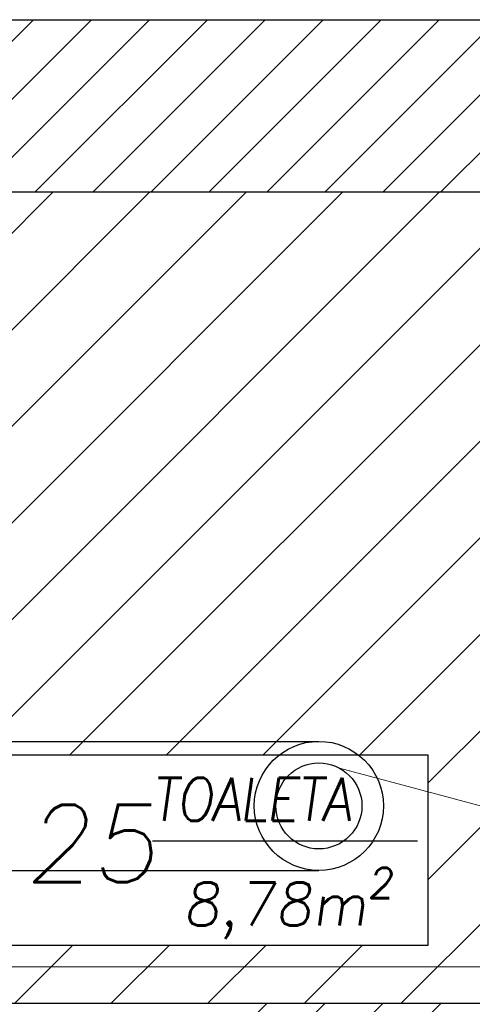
# Model space of a CAD drawing. Header units: millimetres. Extents: x -486876 to 553054, y -140324 to 834178.
# Tile 80 of 155: x -75591 to -74539, y 81199 to 83487. Entities that reach past the tile are written whole.
import ezdxf
from ezdxf.enums import TextEntityAlignment as Align

# ---------------------------------------------------------------- set-up
doc = ezdxf.new("R2010")
doc.units = ezdxf.units.MM
doc.linetypes.add('DASH2', pattern=[0.75, 0.5, -0.25])
for name, color, linetype, lineweight in [('_XREF', 252, 'DASH2', 13), ('IS_GAZ', 2, 'Continuous', 30), ('IS_GAZ_URZĄDZENIA', 7, 'Continuous', 20), ('IS_GAZ_WYMIAR', 7, 'Continuous', 20), ('IS_OPIS', 7, 'Continuous', 25), ('XREF$0$ściana nośna', 8, 'Continuous', 30)]:
    doc.layers.add(name, color=color, linetype=linetype, lineweight=lineweight)
for name, color, linetype in [('XREF$0$DRZWI', 8, 'Continuous'), ('XREF$0$OPIS', 8, 'Continuous'), ('XREF$0$WYPEŁNIENIA', 8, 'Continuous')]:
    doc.layers.add(name, color=color, linetype=linetype)
doc.styles.add('XREF$0$APLUS', font='arial.ttf', dxfattribs={"width": 0.6})
doc.styles.add('XREF$0$Standard', font='arial.ttf')
pattern_1 = [(45, (-52999.899, 13162.694), (-6.7351921, 6.7351921), [])]

# ---------------------------------------------------------------- blocks, each defined once
blk = doc.blocks.new('XREF')
at = {"layer": 'XREF$0$WYPEŁNIENIA'}
h = blk.add_hatch(dxfattribs=at)
h.set_pattern_fill('ANSI31', color=256, scale=3)
h.set_pattern_definition(pattern_1)
h.paths.add_polyline_path([(3567.22, 11289.37), (3507.62, 11289.37), (3507.62, 11249.37), (3567.22, 11249.37)])
h.paths.add_polyline_path([(3507.62, 11289.37), (3302.26, 11289.37), (3302.26, 11249.37), (3507.62, 11249.37)])
h.paths.add_polyline_path([(3796.56, 11289.37), (3567.22, 11289.37), (3567.22, 11249.37), (3766.56, 11249.37), (3766.56, 11216.34), (3796.56, 11216.34)])
h = blk.add_hatch(dxfattribs=at)
h.set_pattern_fill('ANSI31', color=256, scale=5)
h.set_pattern_definition([(45, (-28088.064, -1137.435), (-11.22532, 11.22532), [])])
h.paths.add_polyline_path([(3507.62, 11249.37), (3302.26, 11249.37), (3291.28, 11249.37, -0.340372), (3215.64, 11191.14), (3215.64, 11185.59), (3212.85, 11185.59), (3212.85, 11249.37), (3207.26, 11249.37), (3201.56, 11249.37), (3201.56, 11060.83), (3456.22, 11060.83), (3456.22, 11074.33), (3456.22, 11118.49), (3507.62, 11118.49)])
h.paths.add_polyline_path([(3766.56, 11249.37), (3507.62, 11249.37), (3507.62, 11118.49), (3555.71, 11118.49), (3555.71, 11074.33), (3507.62, 11074.33), (3507.62, 11060.83), (3766.56, 11060.83), (3766.56, 11096.65), (3766.56, 11216.34)])
h.paths.add_polyline_path([(3571.08, 11127.38), (3697.5, 11127.38), (3697.5, 11083.21), (3571.08, 11083.21)], flags=16)
h.paths.add_polyline_path([(3507.62, 11074.33), (3456.22, 11074.33), (3456.22, 11060.83), (3507.62, 11060.83)], flags=17)
h.paths.add_polyline_path([(3575.22, 11093.38), (3613.36, 11093.38), (3617.14, 11120.3), (3579, 11120.3)], flags=8)
h.paths.add_polyline_path([(3615.95, 11109.61), (3693.87, 11109.61), (3695.97, 11124.56), (3618.05, 11124.56)], flags=8)
h.paths.add_polyline_path([(3615.46, 11086.76), (3678.55, 11086.76), (3681.36, 11106.78), (3618.27, 11106.78)], flags=8)
h = blk.add_hatch(dxfattribs=at)
h.set_pattern_fill('ANSI31', color=256, scale=3)
h.set_pattern_definition(pattern_1)
h.paths.add_polyline_path([(3536.35, 10935.51), (3530.35, 10935.51), (3530.35, 10801.78), (3536.35, 10801.78)])
h.paths.add_polyline_path([(3536.35, 11045.83), (3530.35, 11045.83), (3530.35, 10945.96), (3533.62, 10945.96), (3536.35, 10945.96)], flags=17)
h.paths.add_polyline_path([(3796.56, 11096.65), (3766.56, 11096.65), (3766.56, 11060.83), (3507.62, 11060.83), (3507.62, 11045.83), (3526.56, 11045.83), (3626.56, 11045.83), (3626.56, 10935.51), (3636.56, 10935.51), (3636.56, 11045.83), (3766.56, 11045.83), (3796.56, 11045.83)])
edge = h.paths.add_edge_path()
edge.add_arc((3779.04, 10935.86), 93.67, 192.1343, 192.8888, ccw=False)
edge.add_line((3687.46, 10916.17), (3684.53, 10916.17))
edge.add_line((3684.53, 10916.17), (3684.53, 10926.14))
edge.add_line((3684.53, 10926.14), (3636.56, 10926.14))
edge.add_line((3636.56, 10926.14), (3636.56, 10935.51))
edge.add_line((3636.56, 10935.51), (3626.56, 10935.51))
edge.add_line((3626.56, 10935.51), (3626.56, 10926.14))
edge.add_line((3626.56, 10926.14), (3626.56, 10916.14))
edge.add_line((3626.56, 10916.14), (3626.56, 10891.78))
edge.add_line((3626.56, 10891.78), (3687.73, 10891.78))
edge.add_line((3687.73, 10891.78), (3687.73, 10914.97))
h.paths.add_polyline_path([(3647.75, 10901.56), (3633.75, 10901.56), (3633.75, 10915.56), (3647.75, 10915.56)], flags=16)
h.paths.add_polyline_path([(3796.56, 10926.14), (3766.56, 10926.14), (3766.56, 10872.13), (3796.56, 10872.13)])
h.paths.add_polyline_path([(3796.56, 10818.23), (3766.56, 10818.23), (3766.56, 10801.78), (3747.83, 10801.78), (3747.83, 10786.78), (3766.56, 10786.78), (3766.56, 10776.78), (3796.56, 10776.78)])
h.paths.add_polyline_path([(3747.83, 10801.78), (3680.36, 10801.78), (3680.36, 10786.78), (3747.83, 10786.78)])
h.paths.add_polyline_path([(3406.41, 10801.78), (3376.56, 10801.78), (3376.56, 10889.68), (3446.15, 10889.68), (3446.56, 10916.14), (3446.56, 10926.14), (3446.56, 10935.51), (3441.16, 10935.51), (3441.16, 10923.53), (3427.16, 10923.53), (3427.16, 10935.51), (3409.73, 10935.51), (3409.73, 10923.53), (3395.73, 10923.53), (3395.73, 10935.51), (3378.3, 10935.51), (3378.3, 10923.53), (3364.3, 10923.53), (3364.3, 10935.51), (3337.08, 10935.51), (3337.08, 10926.14), (3301.56, 10926.14), (3301.56, 10920.14), (3301.56, 10916.14), (3337.08, 10916.14), (3337.08, 10889.68), (3361.56, 10889.68), (3361.56, 10801.78), (3189.06, 10801.78), (3176.56, 10801.78), (3176.56, 10766.78), (3201.56, 10766.78), (3201.56, 10786.78), (3406.41, 10786.78)])
h.paths.add_polyline_path([(3214.49, 10923.14), (3214.49, 10926.14), (3201.56, 10926.14), (3201.56, 10935.51), (3176.56, 10935.51), (3176.56, 10901.78), (3201.56, 10901.78), (3201.56, 10916.14), (3214.49, 10916.14)], flags=17)
h.paths.add_polyline_path([(3176.56, 10801.78), (3006.73, 10801.78), (3006.73, 10789.78), (3176.56, 10789.78)])
h.paths.add_polyline_path([(2906.73, 10801.78), (2815.34, 10801.78), (2815.34, 10789.78), (2894.64, 10789.78), (2904.95, 10789.78)])
h.paths.add_polyline_path([(2896.56, 10935.51), (2871.56, 10935.51), (2871.56, 10801.78), (2896.56, 10801.78)])
h.paths.add_polyline_path([(2892.75, 10828.64), (2910.53, 10828.64), (2910.53, 10842.14), (2892.75, 10842.14)])
at = {"layer": 'XREF$0$OPIS'}
blk.add_line((3491.61, 11098.58), (3553.23, 11098.58), dxfattribs=at)
blk.add_lwpolyline([(3555.71, 11118.49), (3456.22, 11118.49), (3456.22, 11074.33), (3555.71, 11074.33)], close=True, dxfattribs=at)
at = {"layer": 'XREF$0$ściana nośna'}
for p, q in [((3302.26, 11289.37), (3796.56, 11289.37)), ((3302.26, 11249.37), (3766.56, 11249.37)), ((3201.56, 11060.83), (3766.56, 11060.83))]:
    blk.add_line(p, q, dxfattribs=at)
at = {"style": 'XREF$0$APLUS'}
blk.add_attdef('165', text='', height=12.94, rotation=90, dxfattribs=at).set_placement((5850.28, 4086.91), align=Align.TOP_CENTER)
blk.add_attdef('70', text='', height=12.94, rotation=90, dxfattribs=at).set_placement((5846.74, 4087.03), align=Align.BOTTOM_CENTER)
at = {"layer": 'XREF$0$DRZWI', "style": 'XREF$0$APLUS'}
for tag, height, p in [('90', 10.59, (3968.05, 17970.78)), ('90', 10.59, (4273.69, 17907.63)), ('90', 10.59, (4647.11, 17907.63)), ('90', 10.59, (4995.74, 17907.63)), ('90', 10.59, (5345.01, 17907.63)), ('90', 8.24, (3625.86, 17450.53)), ('90', 8.24, (4282.58, 17436.64)), ('90', 8.24, (4577.82, 17436.64)), ('90', 8.24, (5003.12, 17436.64)), ('90', 8.24, (5300.95, 17436.64)), ('90', 8.24, (5625.63, 17350.96)), ('110', 12.94, (3772.73, 10725.01)), ('100', 12.94, (3763.85, 10003.38)), ('90', 10.59, (3383.41, 9921.97)), ('83', 10.59, (4118.73, 4184.03))]:
    blk.add_attdef(tag, text='', height=height, dxfattribs=at).set_placement(p, align=Align.BOTTOM_CENTER)
for tag, height, p in [('200', 10.59, (3967.95, 17967.89)), ('200', 10.59, (4273.59, 17904.74)), ('200', 10.59, (4647.01, 17904.74)), ('200', 10.59, (4995.64, 17904.74)), ('200', 10.59, (5344.91, 17904.74)), ('200', 8.24, (3625.86, 17448.28)), ('200', 8.24, (4282.58, 17434.39)), ('200', 8.24, (4577.82, 17434.39)), ('200', 8.24, (5003.12, 17434.39)), ('200', 8.24, (5300.95, 17434.39)), ('200', 8.24, (5625.63, 17348.71)), ('210', 12.94, (3772.6, 10721.48)), ('200', 12.94, (3763.85, 9999.84)), ('200', 10.59, (3383.31, 9919.08)), ('178', 10.59, (4118.62, 4181.14))]:
    blk.add_attdef(tag, text='', height=height, dxfattribs=at).set_placement(p, align=Align.TOP_CENTER)
for tag, height, p in [('205', 10.59, (4204.92, 17787.31)), ('210', 10.59, (5722.65, 17787.31)), ('210', 12.94, (4044.07, 17776.19)), ('210', 12.94, (4602.86, 17776.83)), ('210', 12.94, (4951.5, 17776.83)), ('210', 12.94, (5300.98, 17776.83)), ('210', 12.94, (3579.16, 17557.04)), ('210', 12.94, (3935.88, 17557.04)), ('210', 12.94, (4219.13, 17557.04)), ('210', 12.94, (4633.7, 17557.04)), ('210', 12.94, (4958.43, 17557.04)), ('210', 12.94, (5356.84, 17557.04)), ('210', 12.94, (5615.9, 17557.04)), ('200', 11.76, (4716.1, 10187.15)), ('200', 11.76, (4936.97, 10128.95)), ('200', 11.76, (5363.02, 10117.1)), ('210', 13.53, (3475.75, 9987.9)), ('170', 11.76, (4209.38, 4035.73))]:
    blk.add_attdef(tag, text='', height=height, rotation=90, dxfattribs=at).set_placement(p, align=Align.TOP_CENTER)
for tag, height, p in [('100', 10.59, (5719.75, 17787.41)), ('96', 10.59, (4202.03, 17787.41)), ('100', 12.94, (4599.33, 17776.96)), ('100', 12.94, (4947.96, 17776.96)), ('100', 12.94, (5297.45, 17776.96)), ('100', 12.94, (4040.53, 17776.32)), ('100', 12.94, (3575.63, 17557.16)), ('100', 12.94, (3932.34, 17557.16)), ('100', 12.94, (4215.59, 17557.16)), ('100', 12.94, (4630.17, 17557.16)), ('100', 12.94, (4954.89, 17557.16)), ('100', 12.94, (5353.3, 17557.16)), ('100', 12.94, (5612.36, 17557.16)), ('90', 11.76, (4712.89, 10187.26)), ('90', 11.76, (4933.75, 10129.07)), ('90', 11.76, (5359.81, 10117.21)), ('120', 13.53, (3472.06, 9987.9)), ('90', 11.76, (4206.17, 4035.84))]:
    blk.add_attdef(tag, text='', height=height, rotation=90, dxfattribs=at).set_placement(p, align=Align.BOTTOM_CENTER)
at = {"layer": 'XREF$0$OPIS', "attachment_point": 1, "style": 'XREF$0$Standard'}
for s, insert, char_height in [('\\A1;{\\Fromans|c238;\\Q8;\\W0.9;\\T0.95;TOALETA}', (3491.28, 11113.2), 10), ('\\A1;{\\Fromans|c238;\\Q8;25}', (3461.84, 11106.96), 18), ('\\A1;{\\Fromans|c238;\\Q8;8,78m\\H0.7x;\\S2^ ;}', (3498.71, 11092.26), 10)]:
    blk.add_mtext_dynamic_manual_height_columns(s, width=79.0239, gutter_width=1, heights=[0], dxfattribs=dict(at, insert=insert, char_height=char_height))

msp = doc.modelspace()

# ---------------------------------------------------------------- linework, layer by layer
at = {"layer": 'IS_GAZ'}
msp.add_lwpolyline([(-72232.9138, 82994.4129), (-72676.37533, 82991.26975), (-72676.37533, 81286.56008), (-76094.65138, 81285.59474)], dxfattribs=at)
at = {"layer": 'IS_GAZ_URZĄDZENIA', "lineweight": 30}
for radius in [150, 100]:
    msp.add_circle((-74895.39576, 81660.46218), radius, dxfattribs=at)
at = {"layer": 'IS_GAZ_WYMIAR'}
msp.add_line((-71949.37211, 80973.63363), (-74847.30953, 81748.1418), dxfattribs=at)
at = {"layer": 'IS_OPIS', "lineweight": 30}
for p, q in [((-76957.53827, 81810.46218), (-74895.39576, 81810.46218)), ((-76957.53827, 81510.46218), (-74895.39576, 81510.46218))]:
    msp.add_line(p, q, dxfattribs=at)

# ---------------------------------------------------------------- block references
at = {"layer": '_XREF', "xscale": 10, "yscale": 10, "zscale": 10}
msp.add_blockref('XREF', (-110198.46986, -29406.42919), dxfattribs=at)

doc.saveas('drawing.dxf')
